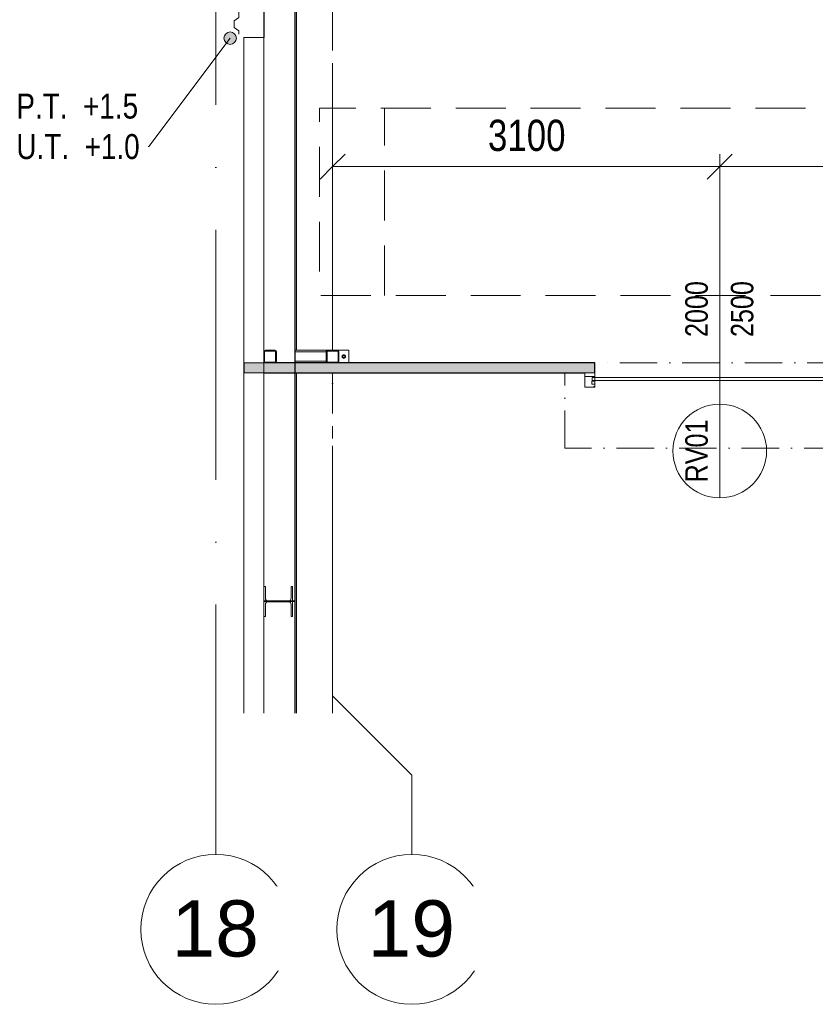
# Model space of a CAD drawing. Header units: millimetres. Extents: x 198345 to 441227, y -23587 to 80066.
# Tile 1 of 79: x 203135 to 209505, y 53944 to 61827. Entities that reach past the tile are written whole.
import ezdxf

# ---------------------------------------------------------------- set-up
doc = ezdxf.new("R2010")
doc.units = ezdxf.units.MM
for name, pattern in [('IMPORT-HP_01_CAR_C', [600, 400, -200]), ('IMPORT-HP_01_CER_B', [800, 500, -100, 100, -100]), ('Skrytá', [714.375, 476.25, -238.125]), ('Skryté 1_5', [220, 150, -70]), ('Čerchovaná 20mm', [3000, 2000, -500, 0, -500]), ('Čerchovaná 3mm', [500, 300, -100, 0, -100])]:
    doc.linetypes.add(name, pattern=pattern)
for name, color, linetype, lineweight in [('CA_DVERE', 7, 'Continuous', 13), ('CA_DVERE_NEVHRA', 3, 'Skrytá', 9), ('CA_DVERE_NEVHRA1', 3, 'Čerchovaná 3mm', 13), ('CA_IMPORTY18', 8, 'Continuous', 9), ('CA_KOTY', 3, 'Continuous', 9), ('CA_KOTY-100', 3, 'Continuous', 9), ('CA_NEVHRA', 3, 'Skryté 1_5', 9), ('CA_OSY', 5, 'Continuous', 9), ('CA_PODLAHA25', 7, 'Continuous', 13), ('CA_POHHRA18', 9, 'Continuous', 9), ('CA_POHHRA25', 7, 'Continuous', 13), ('CA_POPISDVERE', 3, 'Continuous', 9), ('CA_REZY', 1, 'Continuous', 25), ('CA_SRAFY', 9, 'Continuous', 25), ('CA_TEXT25', 7, 'Continuous', 9), ('CA_TEXT35', 62, 'Continuous', 9), ('CA_ZARIZPRED', 8, 'Continuous', 13)]:
    doc.layers.add(name, color=color, linetype=linetype, lineweight=lineweight)
doc.styles.add('Arial_2', font='arial.ttf', dxfattribs={"height": 450})
doc.styles.add('Arial_3', font='arial.ttf', dxfattribs={"width": 0.8, "height": 250})
doc.styles.add('Arial_4', font='arial.ttf', dxfattribs={"width": 0.8, "height": 200})
doc.styles.add('Arial_7', font='arial.ttf', dxfattribs={"width": 0.8, "height": 180})
doc.dimstyles.new('HP_Přímá_-_2_5_mm_Ariel', dxfattribs={"dimscale": 304.8, "dimtxt": 255.06485, "dimasz": 0.656168, "dimexe": 0.328084, "dimexo": 0.0625, "dimgap": 0.164042, "dimtad": 1, "dimdec": 0, "dimzin": 0, "dimdsep": 46, "dimtxsty": 'Arial_3', "dimblk1": 'OBLIQUE', "dimblk2": 'OBLIQUE', "dimsah": 1, "dimcen": 0.09, "dimazin": 0, "dimtfac": 1, "dimtdec": 4, "dimtix": 1, "dimtmove": 0, "dimatfit": 3, "dimfxl": 2.296588, "dimfxlon": 1, "dimtvp": 1, "dimtfill": 1, "dimtolj": 1, "dimtzin": 0, "dimarcsym": 2})

# ---------------------------------------------------------------- blocks, each defined once
blk = doc.blocks.new('ROLLING_SHUTTER_DD_DECOTHERM_S_EN - Rolovací dveře interiér 2000x2500-2554678-PŮDORYS 1_NP -vestavek V9')
at = {"layer": 'CA_DVERE'}
for p, q in [((-1000, -60), (-1080, -60)), ((-1080, -60), (-1080, -175)), ((-1000, -175), (-1000, -60)), ((1000, -60), (1000, -175)), ((1080, -60), (1000, -60)), ((1080, -175), (1080, -60)), ((-1080, -175), (-1000, -175)), ((1000, -175), (1080, -175))]:
    blk.add_line(p, q, dxfattribs=at)
at = {"layer": 'CA_DVERE_NEVHRA'}
blk.add_line((-1000, -60), (-1032, -60), dxfattribs=at)
at = {"layer": 'CA_DVERE_NEVHRA1'}
for p, q in [((1000, 20), (-1000, 20)), ((-1240, -663), (-1240, -60)), ((1475, -663), (1475, -60)), ((1475, -663), (-1240, -663))]:
    blk.add_line(p, q, dxfattribs=at)
at = {"layer": 'CA_NEVHRA'}
blk.add_line((1000, -60), (1000, -80.3), dxfattribs=at)
at = {"layer": 'CA_POHHRA18'}
for p, q in [((-1080, -90), (-1080, -60)), ((-1080, -60), (-1000, -60)), ((-1000, -60), (-1000, -90)), ((1080, -60), (1000, -60)), ((1000, -60), (1000, -90)), ((1080, -90), (1080, -60)), ((-1000, -90), (-1080, -90)), ((-1080, -90), (-1080, -175)), ((-1000, -126.8), (-1025, -126.8)), ((-1025, -126.8), (-1025, -151.8)), ((-1025, -151.8), (-1000, -151.8)), ((-1000, -126.8), (-1000, -90)), ((-1000, -165.6), (-1000, -151.8)), ((1000, -90), (1080, -90)), ((1000, -126.8), (1000, -90)), ((1000, -126.8), (1025, -126.8)), ((1000, -165.6), (1000, -151.8)), ((1025, -151.8), (1000, -151.8)), ((1025, -126.8), (1025, -151.8)), ((1080, -90), (1080, -175)), ((-1080, -175), (-1018.5, -175)), ((-1018.5, -175), (-1000, -165.6)), ((1018.5, -175), (1000, -165.6)), ((1080, -175), (1018.5, -175))]:
    blk.add_line(p, q, dxfattribs=at)
at = {"layer": 'CA_ZARIZPRED'}
for p, q in [((-1022, -121.8), (-1022, -96.8)), ((-1022, -96.8), (1022, -96.8)), ((1022, -121.8), (-1022, -121.8)), ((-1000, -96.8), (1000, -96.8)), ((-1000, -96.8), (1000, -96.8)), ((-1000, -96.8), (1000, -96.8)), ((-1000, -96.8), (1000, -96.8)), ((-1000, -96.8), (1000, -96.8)), ((-1000, -96.8), (1000, -96.8)), ((-1000, -96.8), (1000, -96.8)), ((-1000, -96.8), (1000, -96.8)), ((-1000, -96.8), (1000, -96.8)), ((-1000, -96.8), (1000, -96.8)), ((-1000, -96.8), (1000, -96.8)), ((-1000, -96.8), (1000, -96.8)), ((-1000, -96.8), (1000, -96.8)), ((-1000, -96.8), (1000, -96.8)), ((-1000, -96.8), (1000, -96.8)), ((-1000, -96.8), (1000, -96.8)), ((-1000, -96.8), (1000, -96.8)), ((-1000, -96.8), (1000, -96.8)), ((-1000, -96.8), (1000, -96.8)), ((-1000, -96.8), (1000, -96.8)), ((1000, -121.8), (-1000, -121.8)), ((1000, -121.8), (-1000, -121.8)), ((1000, -121.8), (-1000, -121.8)), ((1000, -121.8), (-1000, -121.8)), ((1000, -121.8), (-1000, -121.8)), ((1000, -121.8), (-1000, -121.8)), ((1000, -121.8), (-1000, -121.8)), ((1000, -121.8), (-1000, -121.8)), ((1000, -121.8), (-1000, -121.8)), ((1000, -121.8), (-1000, -121.8)), ((1000, -121.8), (-1000, -121.8)), ((1000, -121.8), (-1000, -121.8)), ((1000, -121.8), (-1000, -121.8)), ((1000, -121.8), (-1000, -121.8)), ((1000, -121.8), (-1000, -121.8)), ((1000, -121.8), (-1000, -121.8)), ((1000, -121.8), (-1000, -121.8)), ((1000, -121.8), (-1000, -121.8)), ((1000, -121.8), (-1000, -121.8)), ((1000, -121.8), (-1000, -121.8)), ((1022, -96.8), (1022, -121.8))]:
    blk.add_line(p, q, dxfattribs=at)
blk = doc.blocks.new('ocelová kce final - 11542_003_OK-HALA_TaO-2_ET_AciS_2025-05-29_upr_dwg-2597525-PŮDORYS 1_NP -vestavek V9')
at = {"layer": 'CA_IMPORTY18', "color": 57, "linetype": 'IMPORT-HP_01_CER_B'}
for p, q in [((205640, 59180), (205640, 70080.5)), ((205640, 56273.9), (205640, 59000))]:
    blk.add_line(p, q, dxfattribs=at)
at = {"layer": 'CA_IMPORTY18', "color": 57, "linetype": 'IMPORT-HP_01_CAR_C'}
blk.add_line((206056.8, 59620), (206056.8, 61120), dxfattribs=at)
at = {"layer": 'CA_IMPORTY18', "color": 57}
for p, q in [((205590, 59180), (205340, 59180)), ((205590, 59180), (205340, 59180)), ((205590, 59168), (205340, 59168)), ((205590, 59168), (205590, 59180)), ((205590, 59180), (205770, 59180)), ((205590, 59168), (205590, 59092)), ((205718, 59136.9), (205730, 59143.9)), ((205718, 59123.1), (205718, 59136.9)), ((205730, 59116.2), (205718, 59123.1)), ((205730, 59143.9), (205742, 59136.9)), ((205742, 59123.1), (205730, 59116.2)), ((205742, 59136.9), (205742, 59123.1)), ((205770, 59180), (205770, 59080)), ((205340, 59092), (205590, 59092)), ((205590, 59080), (205590, 59092))]:
    blk.add_line(p, q, dxfattribs=at)
at = {"layer": 'CA_IMPORTY18', "color": 57, "linetype": 'IMPORT-HP_01_CAR_C', "flags": 128}
blk.add_lwpolyline([(222906, 59180), (222906, 59620), (205536, 59620), (205536, 61120), (223790, 61120)], dxfattribs=at)
at = {"layer": 'CA_IMPORTY18', "color": 57}
for radius, start, end in [(15, 0, 180), (15, 180, 0), (8, 0, 180), (8, 180, 0)]:
    blk.add_arc((205730, 59130), radius, start, end, dxfattribs=at)
at = {"layer": 'CA_ZARIZPRED'}
for p, q in [((205090, 59092), (205090, 59168)), ((205096, 59168), (205096, 59092)), ((205102, 59180), (205178, 59180)), ((205178, 59174), (205102, 59174)), ((205184, 59092), (205184, 59168)), ((205190, 59168), (205190, 59092)), ((205590, 59092), (205590, 59168)), ((205596, 59168), (205596, 59092)), ((205602, 59180), (205678, 59180)), ((205678, 59174), (205602, 59174)), ((205684, 59092), (205684, 59168)), ((205690, 59168), (205690, 59092)), ((205102, 59086), (205178, 59086)), ((205102, 59080), (205178, 59080)), ((205602, 59086), (205678, 59086)), ((205602, 59080), (205678, 59080)), ((205090, 57050), (205090, 57290)), ((205090, 57290), (205102, 57290)), ((205102, 57290), (205102, 57194.8)), ((205308, 57194.8), (205308, 57290)), ((205308, 57290), (205320, 57290)), ((205320, 57050), (205320, 57290)), ((205123, 57173.8), (205287, 57173.8)), ((205287, 57166.2), (205123, 57166.2)), ((205102, 57145.2), (205102, 57050)), ((205308, 57050), (205308, 57145.2)), ((205102, 57050), (205090, 57050)), ((205320, 57050), (205308, 57050))]:
    blk.add_line(p, q, dxfattribs=at)
for centre, radius, start, end in [((205102, 59168), 12, 90, 180), ((205102, 59168), 6, 90, 180), ((205178, 59168), 12, 0, 90), ((205178, 59168), 6, 0, 90), ((205602, 59168), 12, 90, 180), ((205602, 59168), 6, 90, 180), ((205678, 59168), 12, 0, 90), ((205678, 59168), 6, 0, 90), ((205102, 59092), 12, 180, 270), ((205102, 59092), 6, 180, 270), ((205178, 59092), 6, 270, 0), ((205178, 59092), 12, 270, 0), ((205602, 59092), 12, 180, 270), ((205602, 59092), 6, 180, 270), ((205678, 59092), 6, 270, 0), ((205678, 59092), 12, 270, 0), ((205123, 57194.8), 21, 180, 270), ((205123, 57145.2), 21, 90, 180), ((205287, 57194.8), 21, 270, 0), ((205287, 57145.2), 21, 0, 90)]:
    blk.add_arc(centre, radius, start, end, dxfattribs=at)
blk = doc.blocks.new('ocelová kce final - ocelová kce final-2597615-PŮDORYS 1_NP -vestavek V9')
blk.add_blockref('ocelová kce final - 11542_003_OK-HALA_TaO-2_ET_AciS_2025-05-29_upr_dwg-2597525-PŮDORYS 1_NP -vestavek V9', (0, 0))
blk = doc.blocks.new('Opakovaný detail - 40-518357-PŮDORYS 1_NP -vestavek V9')
at = {"layer": 'CA_POHHRA18'}
for p, q in [((-8536.2, 250.1), (-8510.7, 250.1)), ((-8510.7, 250.1), (-8481.7, 211.1)), ((-8430.7, 211.1), (-8401.7, 250.1)), ((-8401.7, 250.1), (-8376.2, 250.1)), ((-8376.3, 250.1), (-8350.8, 250.1)), ((-8350.8, 250.1), (-8321.8, 211.1)), ((-8270.8, 211.1), (-8241.8, 250.1)), ((-8241.8, 250.1), (-8216.3, 250.1)), ((-8216.3, 250.1), (-8190.8, 250.1)), ((-8190.8, 250.1), (-8161.8, 211.1)), ((-8110.8, 211.1), (-8081.8, 250.1)), ((-8081.8, 250.1), (-8056.3, 250.1)), ((-8056.3, 250.1), (-8030.8, 250.1)), ((-8030.8, 250.1), (-8001.8, 211.1)), ((-7950.8, 211.1), (-7921.8, 250.1)), ((-7921.8, 250.1), (-7896.3, 250.1)), ((-7896.4, 250.1), (-7870.9, 250.1)), ((-7870.9, 250.1), (-7841.9, 211.1)), ((-7790.9, 211.1), (-7761.9, 250.1)), ((-7761.9, 250.1), (-7736.4, 250.1)), ((-7736.4, 250.1), (-7710.9, 250.1)), ((-7710.9, 250.1), (-7681.9, 211.1)), ((-7630.9, 211.1), (-7601.9, 250.1)), ((-7601.9, 250.1), (-7576.4, 250.1)), ((-7576.4, 250.1), (-7550.9, 250.1)), ((-7550.9, 250.1), (-7521.9, 211.1)), ((-7470.9, 211.1), (-7441.9, 250.1)), ((-7441.9, 250.1), (-7416.4, 250.1)), ((-7416.5, 250.1), (-7391, 250.1)), ((-7391, 250.1), (-7362, 211.1)), ((-7311, 211.1), (-7282, 250.1)), ((-7282, 250.1), (-7256.5, 250.1)), ((-7256.5, 250.1), (-7231, 250.1)), ((-7231, 250.1), (-7202, 211.1)), ((-7151, 211.1), (-7122, 250.1)), ((-7122, 250.1), (-7096.5, 250.1)), ((-7096.5, 250.1), (-7071, 250.1)), ((-7071, 250.1), (-7042, 211.1)), ((-6991, 211.1), (-6962, 250.1)), ((-6962, 250.1), (-6936.5, 250.1)), ((-6936.5, 250.1), (-6911, 250.1)), ((-6911, 250.1), (-6882, 211.1)), ((-6831, 211.1), (-6802, 250.1)), ((-6802, 250.1), (-6776.5, 250.1)), ((-6776.6, 250.1), (-6751.1, 250.1)), ((-6751.1, 250.1), (-6722.1, 211.1)), ((-6671.1, 211.1), (-6642.1, 250.1)), ((-6642.1, 250.1), (-6616.6, 250.1)), ((-6616.6, 250.1), (-6591.1, 250.1)), ((-6591.1, 250.1), (-6562.1, 211.1)), ((-6511.1, 211.1), (-6482.1, 250.1)), ((-6482.1, 250.1), (-6456.6, 250.1)), ((-6456.6, 250.1), (-6431.1, 250.1)), ((-6431.1, 250.1), (-6402.1, 211.1)), ((-6351.1, 211.1), (-6322.1, 250.1)), ((-6322.1, 250.1), (-6296.6, 250.1)), ((-6296.7, 250.1), (-6271.2, 250.1)), ((-6271.2, 250.1), (-6242.2, 211.1)), ((-6191.2, 211.1), (-6162.2, 250.1)), ((-6162.2, 250.1), (-6136.7, 250.1)), ((-6136.7, 250.1), (-6111.2, 250.1)), ((-6111.2, 250.1), (-6082.2, 211.1)), ((-6031.2, 211.1), (-6002.2, 250.1)), ((-6002.2, 250.1), (-5976.7, 250.1)), ((-5976.7, 250.1), (-5951.2, 250.1)), ((-5951.2, 250.1), (-5922.2, 211.1)), ((-5871.2, 211.1), (-5842.2, 250.1)), ((-5842.2, 250.1), (-5816.7, 250.1)), ((-5816.8, 250.1), (-5791.3, 250.1)), ((-5791.3, 250.1), (-5762.3, 211.1)), ((-5711.3, 211.1), (-5682.3, 250.1)), ((-5682.3, 250.1), (-5656.8, 250.1)), ((-5656.8, 250.1), (-5631.3, 250.1)), ((-5631.3, 250.1), (-5602.3, 211.1)), ((-5551.3, 211.1), (-5522.3, 250.1)), ((-5522.3, 250.1), (-5496.8, 250.1)), ((-5496.8, 250.1), (-5471.3, 250.1)), ((-5471.3, 250.1), (-5442.3, 211.1)), ((-5391.3, 211.1), (-5362.3, 250.1)), ((-5362.3, 250.1), (-5336.8, 250.1)), ((-5336.8, 250.1), (-5311.3, 250.1)), ((-5311.3, 250.1), (-5282.3, 211.1)), ((-5231.3, 211.1), (-5202.3, 250.1)), ((-5202.3, 250.1), (-5176.8, 250.1)), ((-5176.9, 250.1), (-5151.4, 250.1)), ((-5151.4, 250.1), (-5122.4, 211.1)), ((-5071.4, 211.1), (-5042.4, 250.1)), ((-5042.4, 250.1), (-5016.9, 250.1)), ((-5016.9, 250.1), (-4991.4, 250.1)), ((-4991.4, 250.1), (-4962.4, 211.1)), ((-4911.4, 211.1), (-4882.4, 250.1)), ((-4882.4, 250.1), (-4856.9, 250.1)), ((-4856.9, 250.1), (-4831.4, 250.1)), ((-4831.4, 250.1), (-4802.4, 211.1)), ((-4751.4, 211.1), (-4722.4, 250.1)), ((-4722.4, 250.1), (-4696.9, 250.1)), ((-4697, 250.1), (-4671.5, 250.1)), ((-4671.5, 250.1), (-4642.5, 211.1)), ((-4591.5, 211.1), (-4562.5, 250.1)), ((-4562.5, 250.1), (-4537, 250.1)), ((-4537, 250.1), (-4511.5, 250.1)), ((-4511.5, 250.1), (-4482.5, 211.1)), ((-4431.5, 211.1), (-4402.5, 250.1)), ((-4402.5, 250.1), (-4377, 250.1)), ((-4377, 250.1), (-4351.5, 250.1)), ((-4351.5, 250.1), (-4322.5, 211.1)), ((-4271.5, 211.1), (-4242.5, 250.1)), ((-4242.5, 250.1), (-4217, 250.1)), ((-4217.1, 250.1), (-4191.6, 250.1)), ((-4191.6, 250.1), (-4162.6, 211.1)), ((-4111.6, 211.1), (-4082.6, 250.1)), ((-4082.6, 250.1), (-4057.1, 250.1)), ((-4057.1, 250.1), (-4031.6, 250.1)), ((-4031.6, 250.1), (-4002.6, 211.1)), ((-3951.6, 211.1), (-3922.6, 250.1)), ((-3922.6, 250.1), (-3897.1, 250.1)), ((-3897.1, 250.1), (-3871.6, 250.1)), ((-3871.6, 250.1), (-3842.6, 211.1)), ((-3791.6, 211.1), (-3762.6, 250.1)), ((-3762.6, 250.1), (-3737.1, 250.1)), ((-3737.1, 250.1), (-3711.6, 250.1)), ((-3711.6, 250.1), (-3682.6, 211.1)), ((-3631.6, 211.1), (-3602.6, 250.1)), ((-3602.6, 250.1), (-3577.1, 250.1)), ((-3577.2, 250.1), (-3551.7, 250.1)), ((-3551.7, 250.1), (-3522.7, 211.1)), ((-3471.7, 211.1), (-3442.7, 250.1)), ((-3442.7, 250.1), (-3417.2, 250.1)), ((-3417.2, 250.1), (-3391.7, 250.1)), ((-3391.7, 250.1), (-3362.7, 211.1)), ((-3311.7, 211.1), (-3282.7, 250.1)), ((-3282.7, 250.1), (-3257.2, 250.1)), ((-3257.2, 250.1), (-3231.7, 250.1)), ((-3231.7, 250.1), (-3202.7, 211.1)), ((-3151.7, 211.1), (-3122.7, 250.1)), ((-3122.7, 250.1), (-3097.2, 250.1)), ((-3097.3, 250.1), (-3071.8, 250.1)), ((-3071.8, 250.1), (-3042.8, 211.1)), ((-2991.8, 211.1), (-2962.8, 250.1)), ((-2962.8, 250.1), (-2937.3, 250.1)), ((-2937.3, 250.1), (-2911.8, 250.1)), ((-2911.8, 250.1), (-2882.8, 211.1)), ((-2831.8, 211.1), (-2802.8, 250.1)), ((-2802.8, 250.1), (-2777.3, 250.1)), ((-2777.3, 250.1), (-2751.8, 250.1)), ((-2751.8, 250.1), (-2722.8, 211.1)), ((-2671.8, 211.1), (-2642.8, 250.1)), ((-2642.8, 250.1), (-2617.3, 250.1)), ((-2617.4, 250.1), (-2591.9, 250.1)), ((-2591.9, 250.1), (-2562.9, 211.1)), ((-2511.9, 211.1), (-2482.9, 250.1)), ((-2482.9, 250.1), (-2457.4, 250.1)), ((-2457.4, 250.1), (-2431.9, 250.1)), ((-2431.9, 250.1), (-2402.9, 211.1)), ((-2351.9, 211.1), (-2322.9, 250.1)), ((-2322.9, 250.1), (-2297.4, 250.1)), ((-2297.4, 250.1), (-2271.9, 250.1)), ((-2271.9, 250.1), (-2242.9, 211.1)), ((-2191.9, 211.1), (-2162.9, 250.1)), ((-2162.9, 250.1), (-2137.4, 250.1)), ((-2137.4, 250.1), (-2111.9, 250.1)), ((-2111.9, 250.1), (-2082.9, 211.1)), ((-2031.9, 211.1), (-2002.9, 250.1)), ((-2002.9, 250.1), (-1977.4, 250.1)), ((-1977.5, 250.1), (-1952, 250.1)), ((-1952, 250.1), (-1923, 211.1)), ((-1872, 211.1), (-1843, 250.1)), ((-1843, 250.1), (-1817.5, 250.1)), ((-1817.5, 250.1), (-1792, 250.1)), ((-1792, 250.1), (-1763, 211.1)), ((-1712, 211.1), (-1683, 250.1)), ((-1683, 250.1), (-1657.5, 250.1)), ((-1657.5, 250.1), (-1632, 250.1)), ((-1632, 250.1), (-1603, 211.1)), ((-1552, 211.1), (-1523, 250.1)), ((-1523, 250.1), (-1497.5, 250.1)), ((-1497.6, 250.1), (-1472.1, 250.1)), ((-1472.1, 250.1), (-1443.1, 211.1)), ((-1392.1, 211.1), (-1363.1, 250.1)), ((-1363.1, 250.1), (-1337.6, 250.1)), ((-1337.6, 250.1), (-1312.1, 250.1)), ((-1312.1, 250.1), (-1283.1, 211.1)), ((-1232.1, 211.1), (-1203.1, 250.1)), ((-1203.1, 250.1), (-1177.6, 250.1)), ((-1177.6, 250.1), (-1152.1, 250.1)), ((-1152.1, 250.1), (-1123.1, 211.1)), ((-1072.1, 211.1), (-1043.1, 250.1)), ((-1043.1, 250.1), (-1017.6, 250.1)), ((-1017.7, 250.1), (-992.2, 250.1)), ((-992.2, 250.1), (-963.2, 211.1)), ((-912.2, 211.1), (-883.2, 250.1)), ((-883.2, 250.1), (-857.7, 250.1)), ((-857.7, 250.1), (-832.2, 250.1)), ((-832.2, 250.1), (-803.2, 211.1)), ((-752.2, 211.1), (-723.2, 250.1)), ((-723.2, 250.1), (-697.7, 250.1)), ((-697.7, 250.1), (-672.2, 250.1)), ((-672.2, 250.1), (-643.2, 211.1)), ((-592.2, 211.1), (-563.2, 250.1)), ((-563.2, 250.1), (-537.7, 250.1)), ((-537.7, 250.1), (-512.2, 250.1)), ((-512.2, 250.1), (-483.2, 211.1)), ((-432.2, 211.1), (-403.2, 250.1)), ((-403.2, 250.1), (-377.7, 250.1)), ((-377.8, 250.1), (-352.3, 250.1)), ((-352.3, 250.1), (-323.3, 211.1)), ((-272.3, 211.1), (-243.3, 250.1)), ((-243.3, 250.1), (-217.8, 250.1)), ((-217.8, 250.1), (-192.3, 250.1)), ((-192.3, 250.1), (-163.3, 211.1)), ((-112.3, 211.1), (-83.3, 250.1)), ((-83.3, 250.1), (-57.8, 250.1)), ((-57.8, 250.1), (-32.3, 250.1)), ((-32.3, 250.1), (-3.3, 211.1)), ((47.7, 211.1), (76.7, 250.1)), ((76.7, 250.1), (102.2, 250.1)), ((102.1, 250.1), (127.6, 250.1)), ((127.6, 250.1), (156.6, 211.1)), ((207.6, 211.1), (236.6, 250.1)), ((236.6, 250.1), (262.1, 250.1)), ((-8481.7, 211.1), (-8430.7, 211.1)), ((-8321.8, 211.1), (-8270.8, 211.1)), ((-8161.8, 211.1), (-8110.8, 211.1)), ((-8001.8, 211.1), (-7950.8, 211.1)), ((-7841.9, 211.1), (-7790.9, 211.1)), ((-7681.9, 211.1), (-7630.9, 211.1)), ((-7521.9, 211.1), (-7470.9, 211.1)), ((-7362, 211.1), (-7311, 211.1)), ((-7202, 211.1), (-7151, 211.1)), ((-7042, 211.1), (-6991, 211.1)), ((-6882, 211.1), (-6831, 211.1)), ((-6722.1, 211.1), (-6671.1, 211.1)), ((-6562.1, 211.1), (-6511.1, 211.1)), ((-6402.1, 211.1), (-6351.1, 211.1)), ((-6242.2, 211.1), (-6191.2, 211.1)), ((-6082.2, 211.1), (-6031.2, 211.1)), ((-5922.2, 211.1), (-5871.2, 211.1)), ((-5762.3, 211.1), (-5711.3, 211.1)), ((-5602.3, 211.1), (-5551.3, 211.1)), ((-5442.3, 211.1), (-5391.3, 211.1)), ((-5282.3, 211.1), (-5231.3, 211.1)), ((-5122.4, 211.1), (-5071.4, 211.1)), ((-4962.4, 211.1), (-4911.4, 211.1)), ((-4802.4, 211.1), (-4751.4, 211.1)), ((-4642.5, 211.1), (-4591.5, 211.1)), ((-4482.5, 211.1), (-4431.5, 211.1)), ((-4322.5, 211.1), (-4271.5, 211.1)), ((-4162.6, 211.1), (-4111.6, 211.1)), ((-4002.6, 211.1), (-3951.6, 211.1)), ((-3842.6, 211.1), (-3791.6, 211.1)), ((-3682.6, 211.1), (-3631.6, 211.1)), ((-3522.7, 211.1), (-3471.7, 211.1)), ((-3362.7, 211.1), (-3311.7, 211.1)), ((-3202.7, 211.1), (-3151.7, 211.1)), ((-3042.8, 211.1), (-2991.8, 211.1)), ((-2882.8, 211.1), (-2831.8, 211.1)), ((-2722.8, 211.1), (-2671.8, 211.1)), ((-2562.9, 211.1), (-2511.9, 211.1)), ((-2402.9, 211.1), (-2351.9, 211.1)), ((-2242.9, 211.1), (-2191.9, 211.1)), ((-2082.9, 211.1), (-2031.9, 211.1)), ((-1923, 211.1), (-1872, 211.1)), ((-1763, 211.1), (-1712, 211.1)), ((-1603, 211.1), (-1552, 211.1)), ((-1443.1, 211.1), (-1392.1, 211.1)), ((-1283.1, 211.1), (-1232.1, 211.1)), ((-1123.1, 211.1), (-1072.1, 211.1)), ((-963.2, 211.1), (-912.2, 211.1)), ((-803.2, 211.1), (-752.2, 211.1)), ((-643.2, 211.1), (-592.2, 211.1)), ((-483.2, 211.1), (-432.2, 211.1)), ((-323.3, 211.1), (-272.3, 211.1)), ((-163.3, 211.1), (-112.3, 211.1)), ((-3.3, 211.1), (47.7, 211.1)), ((156.6, 211.1), (207.6, 211.1))]:
    blk.add_line(p, q, dxfattribs=at)
blk = doc.blocks.new('Osnova - Bublina osnovy 12mm-4850-PŮDORYS 1_NP -vestavek V9')
at = {"layer": 'CA_TEXT35'}
blk.add_circle((0, 0), 6, dxfattribs=at)
blk = doc.blocks.new('CZ-Popiska_dveří - Rozměry a označení_ umístění vlevo-1150631-PŮDORYS 1_NP -vestavek V9')
at = {"layer": 'CA_POPISDVERE'}
for p, q in [((0, 0), (0, -16.25)), ((0, -16.25), (0, -23.75))]:
    blk.add_line(p, q, dxfattribs=at)
blk.add_circle((0, -20), 3.75, dxfattribs=at)
blk = doc.blocks.new('DIMBLOCK28-PŮDORYS 1_NP -vestavek V9')
at = {"layer": 'CA_KOTY-100'}
for p, q in [((205640, 60651.7), (205640, 61351.7)), ((205640, 60651.7), (205740, 60751.7)), ((208740, 60651.7), (208840, 60751.7)), ((208740, 60651.7), (208740, 60751.7)), ((205640, 60651.7), (205540, 60551.7)), ((205640, 60651.7), (208740, 60651.7)), ((205640, 60651.7), (205640, 60551.7)), ((208740, 60651.7), (208640, 60551.7)), ((208740, 60651.7), (208740, 59951.7))]:
    blk.add_line(p, q, dxfattribs=at)
at = {"layer": 'CA_KOTY-100', "color": 0, "insert": (206884, 61026.2), "char_height": 250, "width": 734.587, "attachment_point": 1, "line_spacing_factor": 0.941778, "style": 'Arial_3', "bg_fill": 3, "box_fill_scale": 1.25, "bg_fill_color": 256, "bg_fill_true_color": 13158600, "bg_fill_transparency": 0}
blk.add_mtext('3100', dxfattribs=at)
blk = doc.blocks.new('_Oblique')
at = {"color": 0, "linetype": 'ByBlock', "lineweight": -2}
blk.add_line((-0.5, -0.5), (0.5, 0.5), dxfattribs=at)
blk = doc.blocks.new('DIMBLOCK29-PŮDORYS 1_NP -vestavek V9')
at = {"layer": 'CA_KOTY-100'}
for p, q in [((208740, 60651.7), (208840, 60751.7)), ((208740, 60651.7), (208740, 60751.7)), ((214640, 60651.7), (214740, 60751.7)), ((214640, 60651.7), (214640, 60751.7)), ((208740, 60651.7), (208640, 60551.7)), ((208740, 60651.7), (214640, 60651.7)), ((208740, 60651.7), (208740, 59951.7)), ((214640, 60651.7), (214540, 60551.7)), ((214640, 60651.7), (214640, 59951.7))]:
    blk.add_line(p, q, dxfattribs=at)
at = {"layer": 'CA_KOTY-100', "color": 0, "insert": (211384, 61026.2), "char_height": 250, "width": 734.587, "attachment_point": 1, "line_spacing_factor": 0.941778, "style": 'Arial_3', "bg_fill": 3, "box_fill_scale": 1.25, "bg_fill_color": 256, "bg_fill_true_color": 13158600, "bg_fill_transparency": 0}
blk.add_mtext('5900', dxfattribs=at)

msp = doc.modelspace()

# ---------------------------------------------------------------- hatches: boundary and pattern name
at = {"layer": 'CA_SRAFY', "lineweight": 9}
h = msp.add_hatch(dxfattribs=at)
h.set_pattern_fill('FP_13', color=256, angle=-18.43, style=0, pattern_type=2)
h.set_pattern_definition([(341.57, (214524.943, 59074.932), (40.642541, 0.003194), [6.096, -283.058, 32.106, 0]), (198.43, (214535.103, 59074.932), (40.642541, -0.003194), [6.096, -283.058, 31.648, 0]), (288.43, (214524.943, 59074.932), (-20.312969, 101.608582), [96.368, -224.892]), (251.57, (214535.103, 59074.932), (-20.312969, -101.608582), [96.368, -224.892])])
h.paths.add_polyline_path([(223970, 59000), (223970, 59080), (221640, 59080), (221640, 59000), (223893.3, 59000)])
h.paths.add_polyline_path([(219640, 59000), (219640, 59080), (215640, 59080), (215640, 59000), (219560, 59000)])
h.paths.add_polyline_path([(213640, 59000), (213640, 59080), (209740, 59080), (209740, 59000), (213560, 59000)])
h.paths.add_polyline_path([(207660, 59000), (207740, 59000), (207740, 59080), (204930, 59080), (204930, 59000), (206554.7, 59000)])
at = {"layer": 'CA_TEXT25'}
h = msp.add_hatch(color=256, dxfattribs=at)
edge = h.paths.add_edge_path()
edge.add_arc((204820.3, 61678.8), 50, 0, 360)

# ---------------------------------------------------------------- linework, layer by layer
at = {"layer": 'CA_OSY', "linetype": 'Čerchovaná 20mm'}
for p, q in [((205640, 56414.1), (205640, 76454.5)), ((204705, 55144.1), (204705, 75699.1))]:
    msp.add_line(p, q, dxfattribs=at)
at = {"layer": 'CA_OSY'}
for p, q in [((205640, 56414.1), (206275, 55779.1)), ((206275, 55779.1), (206275, 55144.1))]:
    msp.add_line(p, q, dxfattribs=at)
at = {"layer": 'CA_PODLAHA25'}
for p, q in [((205350, 62905), (205350, 59180)), ((205350, 59000), (205350, 56273.9))]:
    msp.add_line(p, q, dxfattribs=at)
at = {"layer": 'CA_POHHRA25'}
for p, q in [((204930, 61685.6), (204930, 59080)), ((205090, 61685.6), (204930, 61685.6)), ((205090, 59080), (205090, 61685.6)), ((205090, 61685.6), (205090, 57170.9)), ((205090, 59080), (204930, 59080)), ((204930, 59000), (204930, 56273.9)), ((205090, 59000), (204930, 59000)), ((205090, 56273.9), (205090, 59000)), ((205090, 57170.9), (205090, 56273.9))]:
    msp.add_line(p, q, dxfattribs=at)
at = {"layer": 'CA_POPISDVERE'}
msp.add_line((208740, 59040), (208740, 57998.7), dxfattribs=at)
at = {"layer": 'CA_REZY'}
for p, q in [((205090, 62580.9), (205090, 61685.6)), ((205340, 57170.9), (205340, 62580.9)), ((204930, 59080), (204930, 59000)), ((207740, 59080), (205090, 59080)), ((207740, 59000), (207740, 59080)), ((205090, 59000), (207660, 59000)), ((205340, 57170.9), (205090, 57170.9)), ((205090, 57170.9), (205340, 57170.9)), ((205340, 56273.9), (205340, 57170.9))]:
    msp.add_line(p, q, dxfattribs=at)
at = {"layer": 'CA_TEXT25', "color": 250}
for p, q in [((204820.3, 61678.8), (204169.3, 60811.5)), ((204169.3, 60811.5), (204163.5, 60811.5))]:
    msp.add_line(p, q, dxfattribs=at)
msp.add_circle((204820.3, 61678.8), 50, dxfattribs=at)

# ---------------------------------------------------------------- block references
at = {"layer": 'CA_DVERE_NEVHRA1'}
msp.add_blockref('ROLLING_SHUTTER_DD_DECOTHERM_S_EN - Rolovací dveře interiér 2000x2500-2554678-PŮDORYS 1_NP -vestavek V9', (208740, 59060), dxfattribs=at)
at = {"layer": 'CA_IMPORTY18', "color": 57}
msp.add_blockref('ocelová kce final - ocelová kce final-2597615-PŮDORYS 1_NP -vestavek V9', (0, 0), dxfattribs=at)
at = {"layer": 'CA_POHHRA18', "rotation": 270}
msp.add_blockref('Opakovaný detail - 40-518357-PŮDORYS 1_NP -vestavek V9', (204640, 61973.3), dxfattribs=at)
at = {"layer": 'CA_POPISDVERE', "xscale": 99.99999999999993, "yscale": 99.99999999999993, "zscale": 99.99999999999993}
msp.add_blockref('CZ-Popiska_dveří - Rozměry a označení_ umístění vlevo-1150631-PŮDORYS 1_NP -vestavek V9', (208740, 60373.7), dxfattribs=at)
at = {"layer": 'CA_TEXT35', "xscale": 99.99999999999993, "yscale": 99.99999999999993, "zscale": 99.99999999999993}
for p in [(204705, 54544.1), (206275, 54544.1)]:
    msp.add_blockref('Osnova - Bublina osnovy 12mm-4850-PŮDORYS 1_NP -vestavek V9', p, dxfattribs=at)

# ---------------------------------------------------------------- texts
at = {"layer": 'CA_POPISDVERE', "char_height": 180, "attachment_point": 1, "rotation": 90, "style": 'Arial_7'}
for s, insert, width in [('2000', (208463.8, 59286.6), 538.734), ('2500', (208828.9, 59286.6), 538.734), ('RV01', (208463.8, 58122.6), 602.869)]:
    msp.add_mtext(s, dxfattribs=dict(at, insert=insert, width=width))
at = {"layer": 'CA_TEXT25', "char_height": 200, "attachment_point": 1, "style": 'Arial_4'}
for s, insert, width in [('P.T.  +1.5', (203108.1, 61235.6), 1205.738), ('U.T.  +1.0', (203108.1, 60911.5), 1218.565)]:
    msp.add_mtext(s, dxfattribs=dict(at, insert=insert, width=width))

# ---------------------------------------------------------------- next in the draw order: texts
at = {"layer": 'CA_TEXT35', "char_height": 450, "width": 849.789, "attachment_point": 1, "style": 'Arial_2', "bg_fill": 3, "box_fill_scale": 1.25, "bg_fill_color": 256, "bg_fill_true_color": 13158600, "bg_fill_transparency": 0}
for s, insert in [('18', (204350.9, 54776.7)), ('19', (205920.9, 54776.7))]:
    msp.add_mtext(s, dxfattribs=dict(at, insert=insert))

# ---------------------------------------------------------------- next in the draw order: dimensions: what is measured, and where the dimension line sits
at = {"layer": 'CA_KOTY'}
dim = msp.add_linear_dim(base=(208740, 60651.7), p1=(205640, 61351.7), p2=(208740, 59951.7), dimstyle='HP_Přímá_-_2_5_mm_Ariel', override={"dimpost": '<>', "dimfxl": 3401.47027}, dxfattribs=at)
dim.commit()
dim.dimension.update_dxf_attribs({"geometry": 'DIMBLOCK28-PŮDORYS 1_NP -vestavek V9', "text_midpoint": (207190, 60829.4)})

# ---------------------------------------------------------------- next in the draw order: dimensions: what is measured, and where the dimension line sits
dim = msp.add_linear_dim(base=(214640, 60651.7), p1=(208740, 59951.7), p2=(214640, 59951.7), dimstyle='HP_Přímá_-_2_5_mm_Ariel', override={"dimpost": '<>', "dimfxl": 5900}, dxfattribs=at)
dim.commit()
dim.dimension.update_dxf_attribs({"geometry": 'DIMBLOCK29-PŮDORYS 1_NP -vestavek V9', "text_midpoint": (211690, 60829.3)})

doc.saveas('drawing.dxf')
